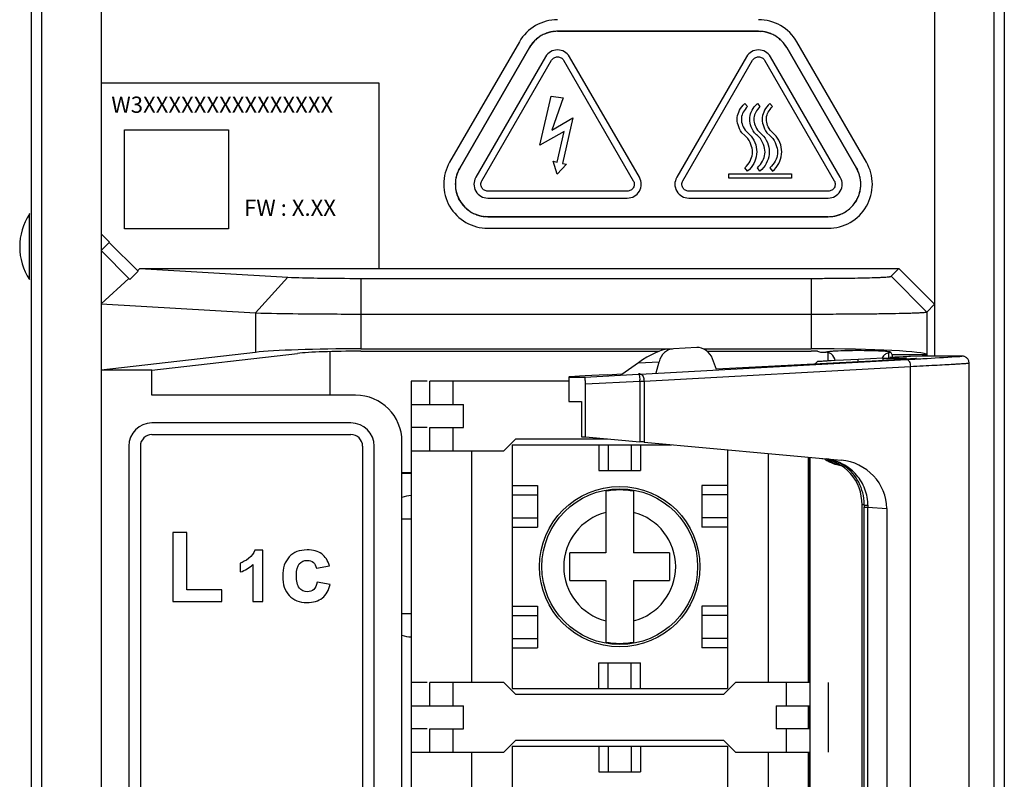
# Model space of a CAD drawing. Header units: millimetres. Extents: x 1898 to 2650, y -151 to 500.
# Tile 14 of 29: x 2113 to 2155, y 94 to 127. Entities that reach past the tile are written whole.
import ezdxf

# ---------------------------------------------------------------- set-up
doc = ezdxf.new("R2010")
doc.units = ezdxf.units.MM
doc.header["$LTSCALE"] = 23.1
doc.layers.get('0').update_dxf_attribs({"linetype": 'CONTINUOUS'})
doc.layers.add('0 @ 1', color=7, linetype='CONTINUOUS')
doc.styles.add('ARIAL', font='arial.ttf')
picture_1 = doc.add_image_def('image1.bmp', size_in_pixel=(42, 40))

msp = doc.modelspace()

# ---------------------------------------------------------------- linework, layer by layer
for p, q in [((2113.435, 155.49), (2113.435, -12.91)), ((2155.435, 155.49), (2155.435, -12.91)), ((2113.88, 128.743), (2113.88, -12.465)), ((2116.445, 128.677), (2116.445, -12.414)), ((2152.424, 128.677), (2152.424, 112.574)), ((2154.99, -12.465), (2154.99, 128.743)), ((2135.246, 126.26), (2135.249, 126.263)), ((2135.669, 126.505), (2135.672, 126.506)), ((2135.954, 126.576), (2135.957, 126.577)), ((2144.827, 126.59), (2136.151, 126.59)), ((2136.151, 126.59), (2144.827, 126.59)), ((2144.827, 126.59), (2144.923, 126.587)), ((2145.021, 126.577), (2145.024, 126.576)), ((2145.306, 126.506), (2145.309, 126.505)), ((2145.729, 126.263), (2145.731, 126.26)), ((2134.502, 126.14), (2131.494, 120.941)), ((2134.935, 125.89), (2131.927, 120.691)), ((2131.927, 120.691), (2134.935, 125.89)), ((2134.935, 125.89), (2134.985, 125.97)), ((2135.043, 126.05), (2135.045, 126.052)), ((2145.933, 126.052), (2145.935, 126.05)), ((2149.051, 120.691), (2146.043, 125.89)), ((2146.043, 125.89), (2149.051, 120.691)), ((2149.484, 120.941), (2146.476, 126.14)), ((2135.63, 125.49), (2132.622, 120.291)), ((2139.682, 120.291), (2136.672, 125.49)), ((2144.306, 125.49), (2141.296, 120.291)), ((2148.356, 120.291), (2145.348, 125.49)), ((2132.882, 120.141), (2135.89, 125.34)), ((2136.411, 125.34), (2139.421, 120.141)), ((2141.557, 120.141), (2144.566, 125.34)), ((2145.088, 125.34), (2148.095, 120.141)), ((2128.445, 124.348), (2116.445, 124.348)), ((2128.445, 116.348), (2128.445, 124.348)), ((2135.384, 121.67), (2135.874, 123.798)), ((2135.874, 123.798), (2136.395, 123.718)), ((2136.395, 123.718), (2135.897, 122.329)), ((2144.235, 123.478), (2144.349, 123.339)), ((2144.775, 123.478), (2144.889, 123.339)), ((2145.428, 123.339), (2145.314, 123.478)), ((2135.897, 122.329), (2136.817, 122.853)), ((2136.817, 122.853), (2136.366, 120.89)), ((2136.442, 122.272), (2135.384, 121.67)), ((2136.136, 120.942), (2136.442, 122.272)), ((2144.235, 122.087), (2144.106, 122.215)), ((2144.364, 121.958), (2144.235, 122.087)), ((2144.246, 122.329), (2144.349, 122.225)), ((2144.349, 122.225), (2144.503, 122.071)), ((2144.904, 121.958), (2144.775, 122.087)), ((2144.786, 122.329), (2144.889, 122.225)), ((2144.889, 122.225), (2145.042, 122.071)), ((2145.186, 122.215), (2145.314, 122.087)), ((2145.314, 122.087), (2145.443, 121.958)), ((2145.428, 122.225), (2145.325, 122.329)), ((2145.583, 122.071), (2145.428, 122.225)), ((2135.965, 120.982), (2136.136, 120.942)), ((2136.138, 120.421), (2135.965, 120.982)), ((2136.537, 120.85), (2136.138, 120.421)), ((2136.366, 120.89), (2136.537, 120.85)), ((2131.841, 120.514), (2131.842, 120.517)), ((2143.548, 120.439), (2146.247, 120.439)), ((2143.548, 120.259), (2143.548, 120.439)), ((2144.349, 120.556), (2144.235, 120.695)), ((2144.889, 120.556), (2144.775, 120.695)), ((2145.314, 120.695), (2145.428, 120.556)), ((2146.247, 120.439), (2146.247, 120.259)), ((2149.051, 120.691), (2149.096, 120.607)), ((2149.136, 120.517), (2149.137, 120.514)), ((2131.76, 120.233), (2131.761, 120.236)), ((2146.247, 120.259), (2143.548, 120.259)), ((2149.217, 120.236), (2149.217, 120.233)), ((2131.761, 119.745), (2131.76, 119.749)), ((2131.842, 119.464), (2131.841, 119.467)), ((2139.161, 119.691), (2133.143, 119.691)), ((2147.835, 119.691), (2141.817, 119.691)), ((2149.137, 119.467), (2149.136, 119.464)), ((2149.217, 119.749), (2149.217, 119.745)), ((2131.927, 119.29), (2131.882, 119.374)), ((2132.038, 119.128), (2132.035, 119.131)), ((2133.143, 119.391), (2139.161, 119.391)), ((2141.817, 119.391), (2147.835, 119.391)), ((2148.943, 119.131), (2148.94, 119.128)), ((2149.051, 119.29), (2149.001, 119.21)), ((2113.354, 115.874), (2113.354, 118.706)), ((2132.241, 118.918), (2132.239, 118.92)), ((2132.665, 118.674), (2132.662, 118.675)), ((2132.95, 118.604), (2132.946, 118.604)), ((2133.143, 118.59), (2133.048, 118.594)), ((2147.835, 118.59), (2133.143, 118.59)), ((2133.143, 118.59), (2147.835, 118.59)), ((2148.031, 118.604), (2148.028, 118.604)), ((2148.316, 118.675), (2148.313, 118.674)), ((2148.739, 118.92), (2148.736, 118.918)), ((2116.445, 117.848), (2116.805, 117.489)), ((2133.143, 118.09), (2147.835, 118.09)), ((2116.799, 117.484), (2116.445, 117.13)), ((2118.049, 116.234), (2116.799, 117.484)), ((2116.445, 117.13), (2117.695, 115.88)), ((2117.695, 115.88), (2118.049, 116.234)), ((2118.023, 116.26), (2118.12, 116.348)), ((2118.12, 116.348), (2150.885, 116.348)), ((2118.12, 116.348), (2124.51, 115.982)), ((2150.554, 116.018), (2150.885, 116.348)), ((2150.885, 116.348), (2152.424, 114.809)), ((2116.445, 114.825), (2117.652, 115.923)), ((2124.51, 115.982), (2123.11, 114.443)), ((2127.657, 115.929), (2127.657, 112.89)), ((2127.657, 115.929), (2147.095, 115.929)), ((2147.095, 115.929), (2147.095, 112.89)), ((2150.554, 116.018), (2152.093, 114.478)), ((2116.445, 114.825), (2123.11, 114.443)), ((2152.093, 114.478), (2152.424, 114.809)), ((2123.11, 114.443), (2123.11, 112.737)), ((2127.657, 114.39), (2147.095, 114.39)), ((2152.093, 114.478), (2152.093, 112.635)), ((2123.11, 112.737), (2116.445, 111.973)), ((2118.644, 111.973), (2124.929, 112.694)), ((2126.335, 110.89), (2126.335, 112.769)), ((2127.657, 112.89), (2141.108, 112.89)), ((2127.657, 112.785), (2140.54, 112.785)), ((2142.157, 112.945), (2141.153, 112.89)), ((2142.445, 112.89), (2147.095, 112.89)), ((2142.61, 112.785), (2147.095, 112.785)), ((2147.378, 112.785), (2147.498, 112.749)), ((2147.835, 112.368), (2147.835, 112.725)), ((2150.434, 112.739), (2150.434, 112.512)), ((2150.599, 112.623), (2150.534, 112.739)), ((2152.093, 112.635), (2152.1, 112.623)), ((2139.641, 112.29), (2138.926, 111.782)), ((2139.641, 112.29), (2140.53, 112.329)), ((2139.721, 111.8), (2151.218, 112.43)), ((2140.407, 111.848), (2140.53, 112.329)), ((2143.016, 111.991), (2142.84, 112.455)), ((2143.015, 112.019), (2149.999, 112.39)), ((2147.372, 112.346), (2147.276, 112.245)), ((2147.844, 112.365), (2147.372, 112.346)), ((2147.372, 112.346), (2147.375, 112.347)), ((2147.375, 112.347), (2147.783, 112.373)), ((2147.958, 112.371), (2147.844, 112.365)), ((2148.131, 112.379), (2147.958, 112.371)), ((2148.499, 112.398), (2148.131, 112.379)), ((2148.803, 112.413), (2148.499, 112.398)), ((2149.122, 112.43), (2148.803, 112.413)), ((2150.191, 112.485), (2149.122, 112.43)), ((2149.126, 112.343), (2149.122, 112.43)), ((2150.191, 112.485), (2150.198, 112.407)), ((2150.191, 112.485), (2151.218, 112.485)), ((2150.614, 112.52), (2150.499, 112.515)), ((2152.1, 112.623), (2150.599, 112.623)), ((2150.706, 112.524), (2150.614, 112.52)), ((2150.898, 112.533), (2150.706, 112.524)), ((2151.076, 112.542), (2150.898, 112.533)), ((2151.887, 112.574), (2151.384, 112.555)), ((2151.644, 112.485), (2151.651, 112.485)), ((2153.581, 112.574), (2151.887, 112.574)), ((2153.581, 112.574), (2153.597, 112.574)), ((2153.915, 3.707), (2153.915, 112.273)), ((2118.644, 111.973), (2116.445, 111.973)), ((2118.644, 110.89), (2118.644, 111.973)), ((2137.326, 111.673), (2139.651, 111.796)), ((2138.286, 111.769), (2138.925, 111.803)), ((2139.721, 111.817), (2139.65, 111.814)), ((2139.651, 111.796), (2139.721, 111.8)), ((2139.885, 111.5), (2151.382, 112.13)), ((2151.382, 3.85), (2151.382, 112.13)), ((2129.835, 111.49), (2129.835, 55.67)), ((2130.525, 111.49), (2129.835, 111.49)), ((2130.635, 110.49), (2130.635, 111.49)), ((2136.633, 111.49), (2130.635, 111.49)), ((2131.635, 111.49), (2131.635, 110.49)), ((2136.633, 111.673), (2136.633, 110.618)), ((2136.633, 111.673), (2136.64, 111.673)), ((2136.64, 111.673), (2136.64, 110.618)), ((2136.64, 111.673), (2137.326, 111.673)), ((2137.352, 111.372), (2139.708, 111.496)), ((2137.352, 109.09), (2137.352, 111.372)), ((2139.708, 111.496), (2139.885, 111.5)), ((2139.708, 111.496), (2139.708, 108.882)), ((2139.885, 111.5), (2139.885, 108.866)), ((2127.435, 110.89), (2118.644, 110.89)), ((2136.64, 110.618), (2136.633, 110.618)), ((2136.64, 110.618), (2137.178, 110.618)), ((2137.178, 110.618), (2137.178, 109.09)), ((2129.835, 110.49), (2132.085, 110.49)), ((2132.085, 109.49), (2132.085, 110.49)), ((2127.235, 109.69), (2118.645, 109.69)), ((2130.525, 109.49), (2129.835, 109.49)), ((2130.635, 108.49), (2130.635, 109.49)), ((2130.635, 109.49), (2132.085, 109.49)), ((2131.635, 109.49), (2131.635, 108.49)), ((2118.645, 109.19), (2127.235, 109.19)), ((2129.435, 61.19), (2129.435, 108.89)), ((2134.335, 108.99), (2133.835, 108.49)), ((2138.311, 108.99), (2134.335, 108.99)), ((2137.178, 109.09), (2137.352, 109.09)), ((2137.352, 109.09), (2139.708, 108.882)), ((2139.885, 108.866), (2148.389, 108.089)), ((2117.645, 108.69), (2117.645, 7.29)), ((2118.145, 108.69), (2118.145, 7.29)), ((2127.735, 108.69), (2127.735, 7.29)), ((2128.235, 61.19), (2128.235, 108.69)), ((2129.835, 108.49), (2133.835, 108.49)), ((2132.435, 108.49), (2132.435, 98.49)), ((2134.185, 108.74), (2134.185, 98.24)), ((2134.185, 108.74), (2141.074, 108.74)), ((2137.935, 108.74), (2137.935, 107.64)), ((2138.335, 108.74), (2138.335, 107.64)), ((2139.335, 108.74), (2139.335, 107.64)), ((2139.735, 108.74), (2139.735, 107.64)), ((2143.485, 108.52), (2143.485, 98.24)), ((2145.235, 108.36), (2145.235, 98.49)), ((2146.975, 108.2), (2146.975, 98.49)), ((2146.976, 108.2), (2146.976, 98.49)), ((2147.059, 48.99), (2147.059, 108.193)), ((2129.433, 107.547), (2129.833, 107.548)), ((2137.935, 107.64), (2139.735, 107.64)), ((2148.321, 107.872), (2148.364, 107.872)), ((2129.833, 107.512), (2129.433, 107.513)), ((2134.185, 106.99), (2135.285, 106.99)), ((2135.285, 106.99), (2135.285, 105.19)), ((2138.235, 106.744), (2138.235, 104.09)), ((2139.435, 106.744), (2139.435, 104.09)), ((2142.385, 106.99), (2142.385, 105.19)), ((2143.485, 106.99), (2142.385, 106.99)), ((2134.185, 106.59), (2135.285, 106.59)), ((2143.485, 106.59), (2142.385, 106.59)), ((2149.298, 9.825), (2149.298, 106.155)), ((2149.388, 106.155), (2149.298, 106.155)), ((2149.388, 9.918), (2149.388, 106.063)), ((2149.388, 106.063), (2149.519, 106.063)), ((2149.519, 106.063), (2149.547, 106.063)), ((2149.547, 9.918), (2149.547, 106.063)), ((2149.547, 106.063), (2150.359, 105.995)), ((2150.359, 105.995), (2150.359, 9.985)), ((2129.435, 105.557), (2129.835, 105.557)), ((2134.185, 105.59), (2135.285, 105.59)), ((2143.485, 105.59), (2142.385, 105.59)), ((2134.185, 105.19), (2135.285, 105.19)), ((2143.485, 105.19), (2142.385, 105.19)), ((2119.544, 104.966), (2119.544, 101.99)), ((2120.15, 104.966), (2119.544, 104.966)), ((2120.15, 102.496), (2120.15, 104.966)), ((2123.423, 104.199), (2123.081, 104.199)), ((2123.423, 101.99), (2123.423, 104.199)), ((2136.685, 102.89), (2136.685, 104.09)), ((2138.235, 104.09), (2136.685, 104.09)), ((2140.985, 104.09), (2139.435, 104.09)), ((2140.985, 104.09), (2140.985, 102.89)), ((2122.457, 103.642), (2122.457, 103.26)), ((2123.002, 103.579), (2123.002, 101.99)), ((2125.741, 103.419), (2126.307, 103.521)), ((2136.685, 102.89), (2138.235, 102.89)), ((2138.235, 102.89), (2138.235, 100.237)), ((2139.435, 102.89), (2139.435, 100.237)), ((2139.435, 102.89), (2140.985, 102.89)), ((2121.656, 102.496), (2120.15, 102.496)), ((2121.656, 101.99), (2121.656, 102.496)), ((2126.336, 102.727), (2125.771, 102.823)), ((2119.544, 101.99), (2121.656, 101.99)), ((2123.002, 101.99), (2123.423, 101.99)), ((2134.185, 101.79), (2135.285, 101.79)), ((2135.285, 101.79), (2135.285, 99.99)), ((2142.385, 101.79), (2142.385, 99.99)), ((2143.485, 101.79), (2142.385, 101.79)), ((2129.835, 101.457), (2129.435, 101.457)), ((2134.185, 101.39), (2135.285, 101.39)), ((2143.485, 101.39), (2142.385, 101.39)), ((2134.185, 100.39), (2135.285, 100.39)), ((2143.485, 100.39), (2142.385, 100.39)), ((2134.185, 99.99), (2135.285, 99.99)), ((2143.485, 99.99), (2142.385, 99.99)), ((2137.935, 98.24), (2137.935, 99.34)), ((2137.935, 99.34), (2139.735, 99.34)), ((2138.335, 98.24), (2138.335, 99.34)), ((2139.335, 98.24), (2139.335, 99.34)), ((2139.735, 98.24), (2139.735, 99.34)), ((2130.525, 98.49), (2129.835, 98.49)), ((2130.635, 97.49), (2130.635, 98.49)), ((2133.835, 98.49), (2130.635, 98.49)), ((2131.635, 98.49), (2131.635, 97.49)), ((2133.835, 98.49), (2134.335, 97.99)), ((2134.185, 98.24), (2143.485, 98.24)), ((2143.335, 97.99), (2143.835, 98.49)), ((2147.035, 98.49), (2143.835, 98.49)), ((2146.035, 97.49), (2146.035, 98.49)), ((2147.035, 98.49), (2147.035, 97.49)), ((2147.835, 98.49), (2147.835, 95.49)), ((2147.835, 98.49), (2147.835, 95.49)), ((2134.335, 97.99), (2143.335, 97.99)), ((2129.835, 97.49), (2132.085, 97.49)), ((2132.085, 96.49), (2132.085, 97.49)), ((2145.585, 97.49), (2145.585, 96.49)), ((2145.585, 97.49), (2147.035, 97.49)), ((2146.975, 97.49), (2146.975, 96.49)), ((2146.976, 97.49), (2146.976, 96.49)), ((2130.525, 96.49), (2129.835, 96.49)), ((2130.635, 95.49), (2130.635, 96.49)), ((2130.635, 96.49), (2132.085, 96.49)), ((2131.635, 96.49), (2131.635, 95.49)), ((2147.035, 96.49), (2145.585, 96.49)), ((2146.035, 95.49), (2146.035, 96.49)), ((2147.035, 96.49), (2147.035, 95.49)), ((2134.335, 95.99), (2133.835, 95.49)), ((2134.185, 95.74), (2134.185, 85.24)), ((2134.185, 95.74), (2143.485, 95.74)), ((2143.335, 95.99), (2134.335, 95.99)), ((2137.935, 95.74), (2137.935, 94.64)), ((2138.335, 95.74), (2138.335, 94.64)), ((2139.335, 95.74), (2139.335, 94.64)), ((2139.735, 95.74), (2139.735, 94.64)), ((2143.835, 95.49), (2143.335, 95.99)), ((2143.485, 95.74), (2143.485, 85.24)), ((2129.835, 95.49), (2133.835, 95.49)), ((2132.435, 95.49), (2132.435, 85.49)), ((2143.835, 95.49), (2147.035, 95.49)), ((2145.235, 95.49), (2145.235, 85.49)), ((2146.975, 95.49), (2146.975, 85.49)), ((2146.976, 95.49), (2146.976, 85.49)), ((2137.935, 94.64), (2139.735, 94.64))]:
    msp.add_line(p, q)
msp.add_lwpolyline([(2153.915, 112.273), (2153.914, 112.296), (2153.909, 112.332), (2153.9, 112.366), (2153.888, 112.397), (2153.873, 112.426), (2153.855, 112.453), (2153.834, 112.477), (2153.813, 112.498), (2153.79, 112.517), (2153.766, 112.532), (2153.743, 112.544), (2153.72, 112.554), (2153.698, 112.561), (2153.679, 112.566), (2153.663, 112.569), (2153.651, 112.571), (2153.641, 112.572), (2153.633, 112.573), (2153.628, 112.573), (2153.623, 112.574), (2153.618, 112.574), (2153.614, 112.574), (2153.611, 112.574), (2153.607, 112.574), (2153.604, 112.574), (2153.597, 112.574)])
for radius in [3.46, 3.361]:
    msp.add_circle((2138.835, 103.49), radius)
for centre, radius, start, end in [((2136.166, 125.169), 1.427, 130.1328, 137.8352), ((2136.156, 125.181), 1.412, 126.1457, 129.9953), ((2136.15, 125.189), 1.401, 125.9309, 126.1414), ((2136.142, 125.2), 1.388, 122.0246, 125.9369), ((2136.129, 125.221), 1.364, 117.9042, 122.0222), ((2136.141, 125.199), 1.389, 114.0054, 117.9017), ((2136.147, 125.186), 1.402, 113.7845, 114.0116), ((2136.151, 125.176), 1.413, 109.932, 113.7799), ((2136.157, 125.16), 1.431, 102.0985, 109.8068), ((2136.157, 125.161), 1.43, 101.8057, 102.0995), ((2136.156, 125.166), 1.424, 98.1471, 101.8081), ((2136.153, 125.185), 1.406, 94.1882, 98.0154), ((2136.152, 125.198), 1.392, 93.9844, 94.1826), ((2136.151, 125.215), 1.375, 90.0199, 93.9922), ((2144.826, 125.198), 1.393, 85.8189, 86.0146), ((2144.825, 125.184), 1.406, 81.9846, 85.8133), ((2144.822, 125.166), 1.425, 78.1925, 81.8544), ((2144.821, 125.16), 1.43, 77.9012, 78.1949), ((2144.821, 125.16), 1.431, 70.1943, 77.9024), ((2144.827, 125.176), 1.413, 66.2206, 70.0687), ((2144.831, 125.187), 1.402, 65.989, 66.216), ((2144.837, 125.199), 1.388, 62.0932, 65.9952), ((2144.849, 125.221), 1.363, 57.9622, 62.0907), ((2144.835, 125.2), 1.388, 54.063, 57.96), ((2144.828, 125.19), 1.401, 53.8577, 54.069), ((2144.821, 125.181), 1.412, 50.0039, 53.8533), ((2144.811, 125.169), 1.427, 42.1638, 49.8662), ((2136.133, 125.195), 1.385, 145.7489, 145.9797), ((2136.144, 125.187), 1.399, 141.93, 145.7431), ((2136.16, 125.175), 1.419, 138.1317, 141.7884), ((2136.165, 125.171), 1.425, 137.8354, 138.1344), ((2144.813, 125.171), 1.425, 41.865, 42.1637), ((2144.818, 125.175), 1.419, 38.2102, 41.8677), ((2144.833, 125.187), 1.399, 34.2553, 38.0698), ((2144.845, 125.195), 1.385, 34.0214, 34.2494), ((2144.859, 125.205), 1.368, 30.0658, 34.0294), ((2133.161, 119.984), 1.422, 162.0792, 169.8073), ((2133.16, 119.985), 1.421, 161.783, 162.08), ((2133.154, 119.987), 1.415, 158.1134, 161.7855), ((2133.137, 119.994), 1.396, 154.1439, 157.9806), ((2133.124, 120), 1.383, 153.9315, 154.1382), ((2133.109, 120.007), 1.366, 149.9557, 153.9395), ((2147.853, 119.999), 1.383, 25.8635, 26.0678), ((2147.841, 119.994), 1.397, 22.0201, 25.8577), ((2147.823, 119.986), 1.416, 18.2154, 21.8877), ((2147.818, 119.985), 1.421, 17.9215, 18.2179), ((2147.817, 119.984), 1.423, 10.1936, 17.9223), ((2133.094, 119.991), 1.356, 177.9301, 182.0697), ((2133.12, 119.99), 1.381, 174.0196, 177.9277), ((2133.12, 119.992), 1.381, 182.0722, 185.9915), ((2133.133, 119.989), 1.394, 173.8056, 174.0257), ((2133.144, 119.987), 1.405, 169.9401, 173.801), ((2147.834, 119.987), 1.406, 6.2012, 10.0619), ((2147.844, 119.989), 1.394, 5.9748, 6.1966), ((2147.858, 119.99), 1.381, 2.0615, 5.9811), ((2147.858, 119.992), 1.381, 354.0091, 357.9172), ((2147.883, 119.991), 1.356, 357.9196, 2.0589), ((2133.133, 119.993), 1.394, 185.9853, 186.2075), ((2133.144, 119.994), 1.406, 186.2121, 190.0728), ((2133.161, 119.998), 1.423, 190.2041, 197.933), ((2133.16, 119.997), 1.422, 197.9321, 198.2284), ((2133.155, 119.995), 1.416, 198.2259, 201.8984), ((2133.137, 119.988), 1.397, 202.0303, 205.8685), ((2147.841, 119.988), 1.397, 334.1331, 337.9704), ((2147.823, 119.995), 1.416, 338.1028, 341.7751), ((2147.818, 119.997), 1.421, 341.7725, 342.0693), ((2147.817, 119.997), 1.423, 342.0685, 349.7968), ((2147.834, 119.994), 1.405, 349.9291, 353.79), ((2147.844, 119.993), 1.394, 353.7946, 354.0153), ((2133.125, 119.982), 1.383, 205.8742, 206.0773), ((2133.111, 119.976), 1.368, 210.0814, 214.0451), ((2133.125, 119.986), 1.385, 214.0371, 214.2641), ((2133.137, 119.994), 1.399, 214.2699, 218.0847), ((2133.152, 120.006), 1.419, 218.2248, 221.8822), ((2133.157, 120.01), 1.425, 221.8795, 222.178), ((2133.159, 120.011), 1.427, 222.1781, 229.88), ((2147.819, 120.011), 1.427, 310.119, 317.8209), ((2147.821, 120.01), 1.425, 317.8211, 318.1199), ((2147.826, 120.006), 1.419, 318.1172, 321.7739), ((2147.841, 119.993), 1.399, 321.9151, 325.7284), ((2147.853, 119.985), 1.385, 325.7343, 325.964), ((2147.868, 119.974), 1.366, 329.9458, 333.9299), ((2147.853, 119.982), 1.383, 333.9219, 334.1274), ((2115.535, 117.29), 2.6, 147.0041, 212.9959), ((2112.935, 118.978), 0.5, 327.0041, 330.6703), ((2133.149, 119.999), 1.412, 230.0175, 233.8666), ((2133.142, 119.991), 1.401, 233.871, 234.0829), ((2133.135, 119.98), 1.388, 234.0769, 237.9735), ((2133.121, 119.959), 1.363, 237.9757, 242.1036), ((2133.133, 119.981), 1.388, 242.1061, 246.0083), ((2133.139, 119.994), 1.402, 246.0021, 246.2287), ((2133.143, 120.004), 1.413, 246.2333, 250.0811), ((2133.149, 120.021), 1.431, 250.2072, 257.9145), ((2133.149, 120.02), 1.43, 257.9133, 258.2071), ((2133.148, 120.014), 1.425, 258.2047, 261.8664), ((2133.145, 119.996), 1.406, 261.9964, 265.8249), ((2133.144, 119.983), 1.393, 265.8305, 266.0263), ((2147.835, 119.966), 1.375, 270.0084, 273.9805), ((2147.834, 119.982), 1.392, 273.9727, 274.171), ((2147.832, 119.996), 1.406, 274.1766, 278.0036), ((2147.83, 120.014), 1.424, 278.1351, 281.796), ((2147.829, 120.02), 1.43, 281.7935, 282.0874), ((2147.829, 120.021), 1.431, 282.0864, 289.7939), ((2147.835, 120.004), 1.413, 289.9195, 293.7673), ((2147.839, 119.994), 1.402, 293.7718, 293.9985), ((2147.845, 119.982), 1.389, 293.9923, 297.8881), ((2147.856, 119.959), 1.363, 297.8906, 302.0089), ((2147.843, 119.98), 1.388, 302.0113, 305.923), ((2147.836, 119.991), 1.401, 305.917, 306.1281), ((2147.829, 120), 1.412, 306.1324, 309.9816), ((2147.729, 112.33), 0.41, 51.9818, 60.1469), ((2150.541, 112.29), 0.448, 89.9834, 97.0157), ((2150.537, 112.337), 0.402, 142.2831, 156.2569), ((2157.106, -19.268), 131.948, 92.48542, 92.61931), ((2137.61, 111.388), 2.101, 2.9692, 4.3927), ((2139.289, 111.475), 0.596, 2.3915, 7.4791), ((2127.435, 108.89), 2, 0, 90), ((2118.645, 108.69), 1, 90, 180), ((2127.235, 108.69), 1, 0, 90), ((2118.645, 108.69), 0.5, 90, 180), ((2127.235, 108.69), 0.5, 0, 90), ((2148.556, 109.359), 1.504, 235.0698, 238.769), ((2147.511, 106.362), 1.794, 68.7073, 81.6439), ((2148.566, 109.377), 1.524, 238.7686, 243.2258), ((2148.632, 109.332), 1.481, 236.1923, 239.9237), ((2148.578, 109.404), 1.554, 243.2953, 256.2331), ((2148.641, 109.351), 1.502, 239.9689, 253.2366), ((2147.496, 106.328), 1.831, 57.7142, 68.6654), ((2148.637, 109.334), 1.486, 253.2308, 259.1233), ((2148.586, 109.434), 1.585, 256.2013, 260.3719), ((2138.835, 103.49), 3.309, 79.5515, 100.4485), ((2129.835, 105.557), 1, 90, 113.5957), ((2147.275, 106.165), 2.114, 359.7368, 4.0199), ((2147.591, 106.138), 1.955, 0.1377, 4.7726), ((2138.835, 103.49), 2.415, 104.3868, 255.6173), ((2138.835, 103.49), 2.415, 284.3868, 75.6132), ((2171.63, 106.063), 22.242, 179.762, 180.0002), ((2149.662, 110.089), 3.947, 267.918, 268.3314), ((2160.197, 106.166), 10.65, 180.124, 180.5569), ((2129.835, 101.457), 1, 246.4043, 270), ((2138.835, 103.49), 3.309, 259.5515, 280.4485)]:
    msp.add_arc(centre, radius, start, end)
for centre, major_axis, ratio, start_param, end_param in [((2127.657, 112.628), (5, 0), 0.052408, 1.570796, 2.712815), ((2127.657, 112.628), (3, 0), 0.052408, 1.570796, 2.712815), ((2139.968, 112.037), (1.16, 0.778), 0.281826, 0.442903, 1.664633), ((2141.199, 112.091), (-0.049, 0.799), 0.870057, 6.277008, 7.498739), ((2142.202, 112.146), (-0.049, 0.799), 0.870057, -1.227908, -0.006177), ((2147.095, 112.628), (5, 0), 0.052408, 6.309365, 7.853982), ((2147.095, 112.628), (3, 0), 0.052408, 1.476211, 1.570796), ((2149.651, 112.381), (2, 0.104), 0.004555, -1.396501, -0.000238), ((2150.596, 110.625), (0, 2), 0.026186, -0.322659, -0.05236), ((2152.097, 110.625), (0, 2), 0.026186, -0.222362, -0.05236), ((2138.633, 111.778), (2, 0.104), 0.004555, 8.028277, 9.42454), ((2137.326, 111.373), (0, 0.3), 0.087155, -1.573556, -0.000021), ((2139.638, 108.885), (0.5, -0.044), 0.007568, 1.055411, 1.43183), ((2147.385, 106.155), (0, 2), 0.956352, 4.712389, 6.195919), ((2148.292, 106.09), (1.831, -1.015), 0.945947, 0.483087, 2.00676), ((2147.221, 108.108), (3, -0.527), 0.014908, -1.192583, -1.171503)]:
    msp.add_ellipse(centre, major_axis=major_axis, ratio=ratio, start_param=start_param, end_param=end_param)
for points, knots in [([(2136.15, 127.09), (2135.819, 127.09), (2135.155, 126.913), (2134.668, 126.427), (2134.502, 126.14)], [0, 0, 0, 0, 0.500253, 1, 1, 1, 1]), ([(2146.476, 126.14), (2146.31, 126.427), (2145.823, 126.913), (2145.159, 127.09), (2144.827, 127.09)], [0, 0, 0, 0, 0.499726, 1, 1, 1, 1]), ([(2136.151, 126.59), (2135.908, 126.59), (2135.415, 126.46), (2135.056, 126.099), (2134.935, 125.89)], [0, 0, 0, 0, 0.500253, 1, 1, 1, 1]), ([(2146.043, 125.89), (2145.922, 126.099), (2145.562, 126.461), (2145.069, 126.59), (2144.827, 126.59)], [0, 0, 0, 0, 0.499726, 1, 1, 1, 1]), ([(2136.151, 125.79), (2136.037, 125.786), (2135.837, 125.733), (2135.69, 125.586), (2135.63, 125.49)], [0, 0, 0, 0, 0.500331, 1, 1, 1, 1]), ([(2135.89, 125.34), (2135.92, 125.388), (2135.994, 125.461), (2136.094, 125.488), (2136.151, 125.49)], [0, 0, 0, 0, 0.499843, 1, 1, 1, 1]), ([(2136.672, 125.49), (2136.612, 125.586), (2136.465, 125.733), (2136.264, 125.786), (2136.151, 125.79)], [0, 0, 0, 0, 0.49981, 1, 1, 1, 1]), ([(2136.151, 125.49), (2136.208, 125.488), (2136.308, 125.461), (2136.381, 125.388), (2136.411, 125.34)], [0, 0, 0, 0, 0.500193, 1, 1, 1, 1]), ([(2144.827, 125.79), (2144.713, 125.786), (2144.513, 125.733), (2144.366, 125.586), (2144.306, 125.49)], [0, 0, 0, 0, 0.500251, 1, 1, 1, 1]), ([(2144.566, 125.34), (2144.596, 125.388), (2144.67, 125.461), (2144.77, 125.488), (2144.827, 125.49)], [0, 0, 0, 0, 0.499908, 1, 1, 1, 1]), ([(2145.348, 125.49), (2145.288, 125.586), (2145.141, 125.733), (2144.941, 125.786), (2144.827, 125.79)], [0, 0, 0, 0, 0.49977, 1, 1, 1, 1]), ([(2144.827, 125.49), (2144.884, 125.488), (2144.984, 125.461), (2145.058, 125.388), (2145.088, 125.34)], [0, 0, 0, 0, 0.500157, 1, 1, 1, 1]), ([(2144.106, 122.215), (2143.952, 122.443), (2143.82, 122.882), (2144.039, 123.286), (2144.235, 123.478)], [0, 0, 0, 0, 0.499898, 1, 1, 1, 1]), ([(2144.349, 123.339), (2144.192, 123.185), (2144.017, 122.862), (2144.123, 122.511), (2144.246, 122.329)], [0, 0, 0, 0, 0.500045, 1, 1, 1, 1]), ([(2144.645, 122.215), (2144.492, 122.443), (2144.361, 122.882), (2144.579, 123.286), (2144.775, 123.478)], [0, 0, 0, 0, 0.499924, 1, 1, 1, 1]), ([(2144.889, 123.339), (2144.732, 123.185), (2144.557, 122.862), (2144.663, 122.511), (2144.786, 122.329)], [0, 0, 0, 0, 0.500005, 1, 1, 1, 1]), ([(2145.314, 123.478), (2145.118, 123.285), (2144.901, 122.882), (2145.033, 122.443), (2145.186, 122.215)], [0, 0, 0, 0, 0.499917, 1, 1, 1, 1]), ([(2145.325, 122.329), (2145.203, 122.511), (2145.097, 122.862), (2145.271, 123.185), (2145.428, 123.339)], [0, 0, 0, 0, 0.500099, 1, 1, 1, 1]), ([(2144.503, 122.071), (2144.596, 121.961), (2144.728, 121.706), (2144.768, 121.279), (2144.643, 120.869), (2144.462, 120.646), (2144.349, 120.556)], [0, 0, 0, 0, 0.254257, 0.499716, 0.745334, 1, 1, 1, 1]), ([(2145.042, 122.071), (2145.135, 121.961), (2145.267, 121.706), (2145.307, 121.279), (2145.182, 120.869), (2145.002, 120.646), (2144.889, 120.556)], [0, 0, 0, 0, 0.254362, 0.499824, 0.7454, 1, 1, 1, 1]), ([(2145.428, 120.556), (2145.541, 120.646), (2145.722, 120.869), (2145.847, 121.279), (2145.808, 121.706), (2145.676, 121.961), (2145.583, 122.071)], [0, 0, 0, 0, 0.254699, 0.500332, 0.74576, 1, 1, 1, 1]), ([(2144.235, 120.695), (2144.431, 120.888), (2144.649, 121.291), (2144.517, 121.73), (2144.364, 121.958)], [0, 0, 0, 0, 0.499967, 1, 1, 1, 1]), ([(2144.775, 120.695), (2144.971, 120.888), (2145.189, 121.291), (2145.057, 121.73), (2144.904, 121.958)], [0, 0, 0, 0, 0.500026, 1, 1, 1, 1]), ([(2145.443, 121.958), (2145.597, 121.73), (2145.729, 121.291), (2145.511, 120.888), (2145.314, 120.695)], [0, 0, 0, 0, 0.499971, 1, 1, 1, 1]), ([(2131.494, 120.941), (2131.328, 120.655), (2131.15, 119.991), (2131.328, 119.327), (2131.494, 119.04)], [0, 0, 0, 0, 0.499971, 1, 1, 1, 1]), ([(2149.483, 119.04), (2149.649, 119.327), (2149.828, 119.991), (2149.65, 120.655), (2149.484, 120.941)], [0, 0, 0, 0, 0.500021, 1, 1, 1, 1]), ([(2131.927, 120.691), (2131.806, 120.482), (2131.672, 119.991), (2131.806, 119.5), (2131.927, 119.29)], [0, 0, 0, 0, 0.499982, 1, 1, 1, 1]), ([(2132.622, 120.291), (2132.568, 120.191), (2132.514, 119.991), (2132.568, 119.791), (2132.622, 119.691)], [0, 0, 0, 0, 0.499979, 1, 1, 1, 1]), ([(2139.682, 119.691), (2139.736, 119.791), (2139.789, 119.991), (2139.735, 120.191), (2139.682, 120.291)], [0, 0, 0, 0, 0.499921, 1, 1, 1, 1]), ([(2141.296, 120.291), (2141.242, 120.191), (2141.188, 119.991), (2141.242, 119.791), (2141.296, 119.691)], [0, 0, 0, 0, 0.500079, 1, 1, 1, 1]), ([(2148.356, 119.691), (2148.41, 119.791), (2148.463, 119.991), (2148.41, 120.191), (2148.356, 120.291)], [0, 0, 0, 0, 0.5, 1, 1, 1, 1]), ([(2149.051, 119.29), (2149.172, 119.5), (2149.306, 119.991), (2149.172, 120.482), (2149.051, 120.691)], [0, 0, 0, 0, 0.500009, 1, 1, 1, 1]), ([(2132.882, 119.841), (2132.856, 119.891), (2132.829, 119.991), (2132.856, 120.091), (2132.882, 120.141)], [0, 0, 0, 0, 0.499925, 1, 1, 1, 1]), ([(2139.421, 120.141), (2139.448, 120.091), (2139.475, 119.991), (2139.448, 119.891), (2139.421, 119.841)], [0, 0, 0, 0, 0.500042, 1, 1, 1, 1]), ([(2141.557, 119.841), (2141.53, 119.891), (2141.503, 119.991), (2141.53, 120.091), (2141.557, 120.141)], [0, 0, 0, 0, 0.5, 1, 1, 1, 1]), ([(2148.095, 120.141), (2148.122, 120.091), (2148.149, 119.991), (2148.122, 119.891), (2148.095, 119.841)], [0, 0, 0, 0, 0.500117, 1, 1, 1, 1]), ([(2132.622, 119.691), (2132.682, 119.594), (2132.829, 119.448), (2133.029, 119.394), (2133.143, 119.391)], [0, 0, 0, 0, 0.499749, 1, 1, 1, 1]), ([(2133.143, 119.691), (2133.086, 119.692), (2132.986, 119.719), (2132.913, 119.793), (2132.882, 119.841)], [0, 0, 0, 0, 0.500193, 1, 1, 1, 1]), ([(2139.421, 119.841), (2139.391, 119.793), (2139.318, 119.719), (2139.218, 119.692), (2139.161, 119.691)], [0, 0, 0, 0, 0.499807, 1, 1, 1, 1]), ([(2139.161, 119.391), (2139.274, 119.394), (2139.475, 119.448), (2139.622, 119.594), (2139.682, 119.691)], [0, 0, 0, 0, 0.500183, 1, 1, 1, 1]), ([(2141.296, 119.691), (2141.356, 119.594), (2141.503, 119.448), (2141.703, 119.394), (2141.817, 119.391)], [0, 0, 0, 0, 0.499756, 1, 1, 1, 1]), ([(2141.817, 119.691), (2141.76, 119.692), (2141.66, 119.719), (2141.587, 119.793), (2141.557, 119.841)], [0, 0, 0, 0, 0.500193, 1, 1, 1, 1]), ([(2148.095, 119.841), (2148.065, 119.793), (2147.992, 119.719), (2147.892, 119.692), (2147.835, 119.691)], [0, 0, 0, 0, 0.499908, 1, 1, 1, 1]), ([(2147.835, 119.391), (2147.948, 119.394), (2148.149, 119.448), (2148.296, 119.594), (2148.356, 119.691)], [0, 0, 0, 0, 0.500201, 1, 1, 1, 1]), ([(2131.494, 119.04), (2131.661, 118.753), (2132.148, 118.267), (2132.812, 118.09), (2133.143, 118.09)], [0, 0, 0, 0, 0.499731, 1, 1, 1, 1]), ([(2131.927, 119.29), (2132.048, 119.081), (2132.408, 118.72), (2132.901, 118.59), (2133.143, 118.59)], [0, 0, 0, 0, 0.49972, 1, 1, 1, 1]), ([(2147.835, 118.59), (2148.077, 118.59), (2148.57, 118.72), (2148.93, 119.081), (2149.051, 119.29)], [0, 0, 0, 0, 0.500259, 1, 1, 1, 1]), ([(2147.835, 118.09), (2148.166, 118.09), (2148.83, 118.267), (2149.317, 118.753), (2149.483, 119.04)], [0, 0, 0, 0, 0.500248, 1, 1, 1, 1]), ([(2124.51, 115.982), (2124.936, 115.958), (2125.985, 115.938), (2127.034, 115.929), (2127.657, 115.929)], [0, 0, 0, 0, 0.406002, 1, 1, 1, 1]), ([(2147.095, 115.929), (2147.316, 115.929), (2147.751, 115.931), (2148.382, 115.935), (2148.966, 115.943), (2149.48, 115.954), (2149.856, 115.965), (2150.108, 115.975), (2150.256, 115.983), (2150.374, 115.991), (2150.463, 115.998), (2150.518, 116.008), (2150.548, 116.012), (2150.554, 116.018)], [0, 0, 0, 0, 0.191754, 0.37651, 0.547144, 0.697504, 0.821945, 0.872962, 0.915846, 0.950242, 0.975821, 0.992399, 1, 1, 1, 1]), ([(2123.11, 114.443), (2123.725, 114.419), (2125.241, 114.399), (2126.757, 114.39), (2127.657, 114.39)], [0, 0, 0, 0, 0.405948, 1, 1, 1, 1]), ([(2147.095, 114.39), (2147.415, 114.39), (2148.043, 114.391), (2148.955, 114.396), (2149.799, 114.404), (2150.542, 114.414), (2151.085, 114.426), (2151.449, 114.436), (2151.662, 114.443), (2151.833, 114.452), (2151.961, 114.458), (2152.041, 114.469), (2152.083, 114.471), (2152.093, 114.478)], [0, 0, 0, 0, 0.191856, 0.376708, 0.547425, 0.697848, 0.822324, 0.873346, 0.916222, 0.950593, 0.976126, 0.992615, 1, 1, 1, 1]), ([(2147.498, 112.749), (2147.508, 112.746), (2147.535, 112.744), (2147.614, 112.739), (2147.683, 112.738), (2147.735, 112.738)], [0, 0, 0, 0, 0.121472, 0.346831, 1, 1, 1, 1]), ([(2148.134, 112.788), (2148.079, 112.785), (2147.981, 112.779), (2147.858, 112.768), (2147.781, 112.757), (2147.747, 112.747), (2147.736, 112.742), (2147.735, 112.738)], [0, 0, 0, 0, 0.413108, 0.722924, 0.919184, 0.973296, 1, 1, 1, 1]), ([(2150.136, 112.788), (2149.803, 112.806), (2149.135, 112.815), (2148.468, 112.806), (2148.134, 112.788)], [0, 0, 0, 0, 0.499926, 1, 1, 1, 1]), ([(2150.5, 112.753), (2150.456, 112.764), (2150.334, 112.776), (2150.212, 112.784), (2150.136, 112.788)], [0, 0, 0, 0, 0.375959, 1, 1, 1, 1]), ([(2150.534, 112.739), (2150.533, 112.743), (2150.519, 112.748), (2150.509, 112.752), (2150.5, 112.753)], [0, 0, 0, 0, 0.323188, 1, 1, 1, 1]), ([(2151.218, 112.43), (2151.452, 112.443), (2152.164, 112.482), (2152.875, 112.522), (2153.352, 112.553)], [0, 0, 0, 0, 0.32909, 1, 1, 1, 1]), ([(2151.218, 112.43), (2151.265, 112.432), (2151.333, 112.354), (2151.369, 112.244), (2151.38, 112.169), (2151.382, 112.13)], [0, 0, 0, 0, 0.385768, 0.675923, 1, 1, 1, 1]), ([(2151.382, 112.13), (2151.565, 112.14), (2151.914, 112.158), (2152.409, 112.184), (2152.844, 112.207), (2153.164, 112.225), (2153.385, 112.237), (2153.522, 112.245), (2153.638, 112.253), (2153.735, 112.259), (2153.81, 112.264), (2153.86, 112.267), (2153.888, 112.27), (2153.903, 112.271), (2153.909, 112.273), (2153.915, 112.272), (2153.915, 112.273)], [0, 0, 0, 0, 0.217051, 0.413521, 0.585985, 0.731421, 0.793185, 0.84728, 0.893465, 0.931542, 0.961345, 0.982742, 0.990258, 0.995638, 0.998879, 1, 1, 1, 1]), ([(2153.352, 112.553), (2153.376, 112.555), (2153.42, 112.558), (2153.485, 112.562), (2153.544, 112.567), (2153.574, 112.568), (2153.607, 112.574), (2153.587, 112.574), (2153.581, 112.574)], [0, 0, 0, 0, 0.270568, 0.495716, 0.746941, 0.893089, 0.933472, 1, 1, 1, 1]), ([(2139.651, 111.796), (2139.658, 111.796), (2139.672, 111.765), (2139.684, 111.72), (2139.696, 111.64), (2139.702, 111.581), (2139.705, 111.548)], [0, 0, 0, 0, 0.091368, 0.301562, 0.616085, 1, 1, 1, 1]), ([(2139.721, 111.8), (2139.762, 111.802), (2139.824, 111.742), (2139.862, 111.649), (2139.876, 111.586), (2139.881, 111.553)], [0, 0, 0, 0, 0.388216, 0.672626, 1, 1, 1, 1]), ([(2149.54, 106.301), (2149.52, 106.543), (2149.391, 107.013), (2148.975, 107.587), (2148.418, 107.977), (2147.992, 108.106), (2147.779, 108.136)], [0, 0, 0, 0, 0.266314, 0.520679, 0.763717, 1, 1, 1, 1]), ([(2149.383, 106.313), (2149.36, 106.637), (2149.171, 107.255), (2148.723, 107.718), (2148.474, 107.876)], [0, 0, 0, 0, 0.524675, 1, 1, 1, 1]), ([(2149.388, 106.155), (2149.4, 106.149), (2149.446, 106.15), (2149.488, 106.145), (2149.518, 106.144)], [0, 0, 0, 0, 0.309848, 1, 1, 1, 1])]:
    msp.add_open_spline(points, degree=3, knots=knots)
for points in [[(2144.775, 122.087), (2144.728, 122.125), (2144.685, 122.169), (2144.645, 122.215)], [(2147.933, 112.685), (2147.877, 112.718), (2147.81, 112.738), (2147.745, 112.738)], [(2148.132, 112.382), (2148.121, 112.484), (2148.063, 112.589), (2147.982, 112.653)], [(2150.219, 112.583), (2150.251, 112.625), (2150.292, 112.66), (2150.338, 112.686)], [(2150.338, 112.686), (2150.383, 112.712), (2150.435, 112.728), (2150.486, 112.735)], [(2123.081, 104.199), (2123.033, 104.064), (2122.945, 103.947), (2122.816, 103.847)], [(2125.339, 104.213), (2125.016, 104.213), (2124.758, 104.112), (2124.569, 103.912)], [(2125.97, 104.041), (2125.814, 104.155), (2125.603, 104.213), (2125.339, 104.213)], [(2122.816, 103.847), (2122.686, 103.746), (2122.566, 103.678), (2122.457, 103.642)], [(2124.569, 103.912), (2124.38, 103.711), (2124.286, 103.433), (2124.286, 103.075)], [(2125.004, 103.611), (2125.09, 103.709), (2125.204, 103.76), (2125.348, 103.76)], [(2125.348, 103.76), (2125.454, 103.76), (2125.542, 103.732), (2125.61, 103.674)], [(2126.307, 103.521), (2126.238, 103.754), (2126.125, 103.926), (2125.97, 104.041)], [(2122.457, 103.26), (2122.665, 103.329), (2122.847, 103.435), (2123.002, 103.579)], [(2124.877, 103.116), (2124.877, 103.347), (2124.918, 103.513), (2125.004, 103.611)], [(2125.61, 103.674), (2125.677, 103.617), (2125.72, 103.531), (2125.741, 103.419)], [(2124.286, 103.075), (2124.286, 102.719), (2124.38, 102.442), (2124.568, 102.242)], [(2125.006, 102.569), (2124.92, 102.676), (2124.877, 102.858), (2124.877, 103.116)], [(2125.356, 102.41), (2125.209, 102.41), (2125.092, 102.463), (2125.006, 102.569)], [(2125.624, 102.502), (2125.554, 102.44), (2125.464, 102.41), (2125.356, 102.41)], [(2125.771, 102.823), (2125.743, 102.672), (2125.693, 102.563), (2125.624, 102.502)], [(2125.999, 102.139), (2126.164, 102.271), (2126.277, 102.467), (2126.336, 102.727)], [(2124.568, 102.242), (2124.756, 102.041), (2125.01, 101.941), (2125.329, 101.941)], [(2125.329, 101.941), (2125.608, 101.941), (2125.831, 102.007), (2125.999, 102.139)]]:
    msp.add_open_spline(points, degree=3)

# ---------------------------------------------------------------- texts
at = {"layer": '0 @ 1', "char_height": 0.7, "attachment_point": 1, "style": 'ARIAL'}
for s, insert in [('W3XXXXXXXXXXXXXXX', (2116.89, 123.772)), ('FW : X.XX', (2122.621, 119.327))]:
    msp.add_mtext_dynamic_manual_height_columns(s, width=40.68828, gutter_width=12.5, heights=[0], dxfattribs=dict(at, insert=insert))

# ---------------------------------------------------------------- pictures from other files: only their frames are drawn
image = msp.add_image(picture_1, insert=(2117.461, 118.07), size_in_units=(4.482, 4.269))
image.dxf.flags = 7

doc.saveas('drawing.dxf')
